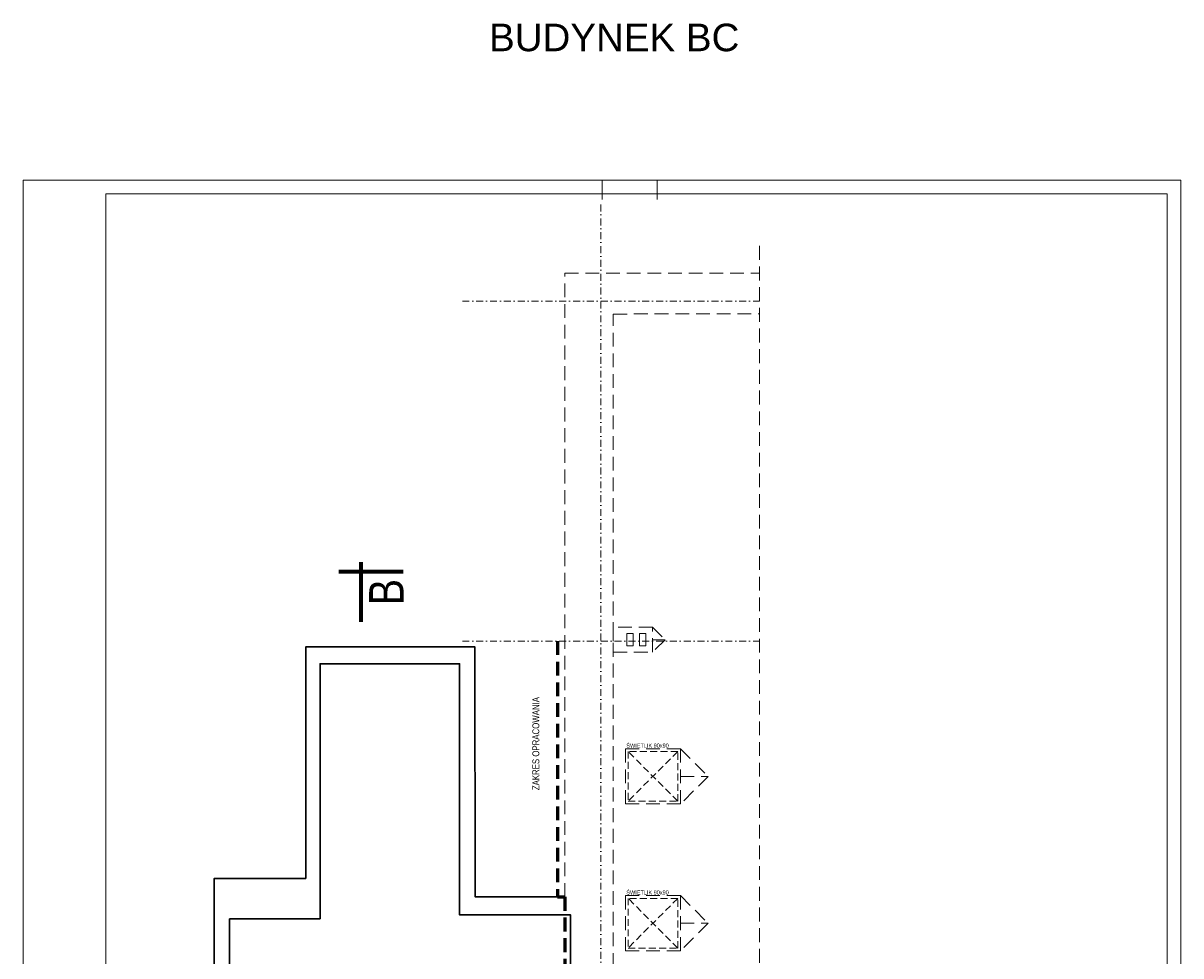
# Model space of a CAD drawing. Header units: millimetres. Extents: x 8938 to 20994, y -2610 to 711.
# Tile 3 of 3: x 8938 to 11038, y -981 to 711. Entities that reach past the tile are written whole.
import ezdxf
from ezdxf.enums import TextEntityAlignment as Align

# ---------------------------------------------------------------- set-up
doc = ezdxf.new("R2010")
doc.units = ezdxf.units.MM
for name, pattern in [('DASHDOT', [1, 0.5, -0.25, 0, -0.25]), ('DASHED', [0.75, 0.5, -0.25]), ('DASHEDX2', [1.5, 1, -0.5])]:
    doc.linetypes.add(name, pattern=pattern)
for name, color, linetype, lineweight in [('BA_txs', 2, 'Continuous', 18), ('Hp', 1, 'Continuous', 18), ('M_Ramki do druku', 7, 'Continuous', 18), ('M_Ramki markery', 1, 'Continuous', 18), ('M_Ramki rysunków', 2, 'Continuous', 18), ('PG_OSIE', 1, 'DASHDOT', 18), ('PG_PRZERYWANE_ŚREDNIE', 1, 'DASHEDX2', 18), ('PG_WIDOKOWE_CIENKIE', 1, 'Continuous', 18), ('PG_ŚWIETLIKI', 1, 'DASHED', 18), ('Wymiarowa zewnętrzna', 50, 'Continuous', 18)]:
    doc.layers.add(name, color=color, linetype=linetype, lineweight=lineweight)
doc.styles.add('BIKTC', font='bikromsw.shx', dxfattribs={"width": 0.8})
doc.styles.add('BIKTS', font='bikromsw.shx', dxfattribs={"width": 0.85})
doc.styles.get("Standard").update_dxf_attribs({"font": 'arial.ttf'})

# ---------------------------------------------------------------- blocks, each defined once
blk = doc.blocks.new('A$Cb1a75cff')
at = {"layer": 'PG_ŚWIETLIKI', "ltscale": 25}
for p, q in [((90, 90), (0, 90)), ((0, 90), (0, 0)), ((90, 90), (0, 0)), ((0, 90), (90, 0)), ((90, 0), (90, 90)), ((0, 0), (90, 0))]:
    blk.add_line(p, q, dxfattribs=at)
at = {"layer": 'Hp', "style": 'BIKTC', "width": 0.8}
blk.add_text('ŚWIETLIK 90x90', height=7.5, rotation=90, dxfattribs=at).set_placement((-4.8, 35.2), align=Align.BOTTOM_CENTER)
blk = doc.blocks.new('mcadram')
at = {"color": 0, "linetype": 'ByBlock'}
for points in [[(-11.21, 0), (-11.21, 11.21), (0, 11.21), (0, 0)], [(-6.78, 2.37), (-10.13, 2.37), (-10.13, 4.43), (-7.84, 5.67), (-10.13, 6.89), (-10.13, 8.96), (-6.78, 8.96), (-6.78, 7.68), (-9.42, 7.68), (-6.78, 6.32), (-6.78, 5), (-9.42, 3.65), (-6.78, 3.65)], [(-1.88, 7.19), (-4.38, 7.19), (-4.38, 7.71), (-4.37, 8.06), (-4.35, 8.34), (-4.32, 8.53), (-4.28, 8.69), (-4.22, 8.83), (-4.14, 8.96), (-4.02, 9.1), (-3.88, 9.22), (-3.72, 9.32), (-3.54, 9.39), (-3.34, 9.43), (-3.13, 9.44), (-2.91, 9.43), (-2.72, 9.39), (-2.54, 9.32), (-2.38, 9.22), (-2.23, 9.1), (-2.11, 8.96), (-2.04, 8.83), (-1.98, 8.7), (-1.93, 8.55), (-1.9, 8.36), (-1.89, 8.12), (-1.88, 7.83), (-1.88, 7.71)], [(-2.44, 7.87), (-2.44, 7.98), (-2.46, 8.22), (-2.51, 8.42), (-2.6, 8.57), (-2.74, 8.67), (-2.91, 8.73), (-3.13, 8.75), (-3.34, 8.73), (-3.52, 8.67), (-3.65, 8.56), (-3.74, 8.42), (-3.8, 8.22), (-3.82, 7.98), (-3.82, 7.86)], [(-1.88, 4.16), (-4.38, 5.02), (-4.38, 5.87), (-1.88, 6.73), (-1.88, 6.06), (-2.33, 5.93), (-2.33, 4.96), (-1.88, 4.83)], [(-2.81, 5.11), (-2.81, 5.79), (-3.64, 5.53), (-3.67, 5.52), (-3.71, 5.51), (-3.76, 5.5), (-3.82, 5.49), (-3.89, 5.47), (-3.97, 5.45), (-3.91, 5.43), (-3.85, 5.42), (-3.8, 5.4), (-3.74, 5.39), (-3.69, 5.38), (-3.64, 5.36)], [(-4.28, 3.85), (-3.53, 3.85), (-3.63, 3.75), (-3.7, 3.66), (-3.76, 3.57), (-3.8, 3.47), (-3.83, 3.37), (-3.83, 3.27), (-3.81, 3.09), (-3.75, 2.93), (-3.63, 2.8), (-3.49, 2.7), (-3.31, 2.64), (-3.11, 2.62), (-2.92, 2.64), (-2.76, 2.7), (-2.61, 2.8), (-2.5, 2.94), (-2.44, 3.09), (-2.42, 3.27), (-2.42, 3.38), (-2.45, 3.47), (-2.49, 3.57), (-2.55, 3.66), (-2.62, 3.76), (-2.72, 3.85), (-1.97, 3.85), (-1.92, 3.74), (-1.89, 3.63), (-1.85, 3.53), (-1.83, 3.42), (-1.82, 3.31), (-1.82, 3.2), (-1.82, 3.07), (-1.84, 2.94), (-1.86, 2.82), (-1.9, 2.71), (-1.95, 2.61), (-2.01, 2.51), (-2.15, 2.33), (-2.3, 2.19), (-2.48, 2.08), (-2.68, 2), (-2.89, 1.95), (-3.12, 1.93), (-3.31, 1.94), (-3.48, 1.97), (-3.65, 2.03), (-3.8, 2.1), (-3.94, 2.19), (-4.07, 2.31), (-4.18, 2.43), (-4.27, 2.56), (-4.34, 2.71), (-4.39, 2.86), (-4.42, 3.03), (-4.43, 3.2), (-4.43, 3.31), (-4.42, 3.42), (-4.4, 3.53), (-4.37, 3.63), (-4.33, 3.74)]]:
    blk.add_lwpolyline(points, close=True, dxfattribs=at)
blk.add_lwpolyline([(-5.6, 0.82), (-5.6, 10.39)], dxfattribs=at)
blk = doc.blocks.new('mplotram')
at = {"color": 0, "linetype": 'ByBlock', "lineweight": -2}
for points in [[(-11.21, 0), (-11.21, 11.21), (0, 11.21), (0, 0)], [(-6.78, 2.37), (-10.13, 2.37), (-10.13, 4.43), (-7.84, 5.67), (-10.13, 6.89), (-10.13, 8.96), (-6.78, 8.96), (-6.78, 7.68), (-9.42, 7.68), (-6.78, 6.32), (-6.78, 5), (-9.42, 3.65), (-6.78, 3.65)], [(-1.88, 8.66), (-3.72, 8.66), (-3.72, 8.12), (-4.29, 8.12), (-4.29, 9.86), (-3.72, 9.86), (-3.72, 9.32), (-1.88, 9.32)], [(-3.08, 7.96), (-2.91, 7.95), (-2.75, 7.92), (-2.59, 7.87), (-2.45, 7.79), (-2.31, 7.7), (-2.19, 7.59), (-2.08, 7.46), (-1.99, 7.32), (-1.91, 7.17), (-1.86, 7.01), (-1.83, 6.84), (-1.82, 6.67), (-1.83, 6.5), (-1.86, 6.34), (-1.91, 6.18), (-1.99, 6.02), (-2.08, 5.89), (-2.19, 5.76), (-2.31, 5.65), (-2.45, 5.55), (-2.6, 5.48), (-2.75, 5.42), (-2.91, 5.39), (-3.08, 5.38), (-3.25, 5.39), (-3.41, 5.42), (-3.57, 5.48), (-3.72, 5.55), (-3.85, 5.65), (-3.98, 5.76), (-4.09, 5.89), (-4.18, 6.02), (-4.25, 6.18), (-4.31, 6.34), (-4.34, 6.5), (-4.35, 6.67), (-4.34, 6.84), (-4.31, 7.01), (-4.25, 7.17), (-4.18, 7.32), (-4.09, 7.46), (-3.98, 7.59), (-3.85, 7.7), (-3.72, 7.79), (-3.57, 7.87), (-3.41, 7.92), (-3.25, 7.95)], [(-1.88, 3.74), (-4.29, 3.74), (-4.29, 4.4), (-2.44, 4.4), (-2.44, 5.22), (-1.88, 5.22)], [(-2.37, 6.67), (-2.4, 6.84), (-2.46, 7), (-2.57, 7.12), (-2.72, 7.22), (-2.89, 7.28), (-3.08, 7.3), (-3.27, 7.28), (-3.44, 7.22), (-3.59, 7.12), (-3.7, 6.99), (-3.77, 6.84), (-3.79, 6.67), (-3.77, 6.5), (-3.7, 6.35), (-3.59, 6.22), (-3.44, 6.12), (-3.27, 6.06), (-3.08, 6.04), (-2.89, 6.06), (-2.72, 6.12), (-2.57, 6.22), (-2.46, 6.35), (-2.39, 6.5)], [(-1.88, 2.22), (-1.88, 1.6), (-4.29, 1.6), (-4.29, 2.29), (-4.29, 2.53), (-4.28, 2.72), (-4.26, 2.86), (-4.22, 2.96), (-4.18, 3.05), (-4.12, 3.14), (-4.04, 3.22), (-3.95, 3.29), (-3.84, 3.34), (-3.73, 3.38), (-3.61, 3.4), (-3.47, 3.41), (-3.34, 3.4), (-3.21, 3.38), (-3.09, 3.34), (-2.99, 3.29), (-2.9, 3.22), (-2.82, 3.14), (-2.78, 3.06), (-2.74, 2.98), (-2.71, 2.89), (-2.69, 2.78), (-2.68, 2.64), (-2.68, 2.45), (-2.68, 2.34), (-2.68, 2.22)], [(-3.21, 2.22), (-3.21, 2.34), (-3.21, 2.49), (-3.24, 2.6), (-3.27, 2.68), (-3.33, 2.73), (-3.4, 2.76), (-3.49, 2.77), (-3.59, 2.76), (-3.66, 2.73), (-3.71, 2.68), (-3.75, 2.6), (-3.77, 2.49), (-3.77, 2.35), (-3.77, 2.22)]]:
    blk.add_lwpolyline(points, close=True, dxfattribs=at)
blk.add_lwpolyline([(-5.6, 0.82), (-5.6, 10.39)], dxfattribs=at)
blk = doc.blocks.new('mcad_logo_ram')
at = {"layer": 'M_Ramki rysunków', "color": 0, "linetype": 'ByBlock', "lineweight": -2, "rotation": 270}
for name, p in [('mcadram', (0, 0)), ('mplotram', (12.71, 0))]:
    blk.add_blockref(name, p, dxfattribs=at)
blk = doc.blocks.new('Znacznik_narozny')
at = {"layer": 'M_Ramki do druku', "lineweight": -2}
blk.add_lwpolyline([(0, -20), (0, 0), (20, 0)], dxfattribs=at)
blk = doc.blocks.new('*U108')
at = {"layer": 'M_Ramki do druku'}
for p, q in [((210, 594), (210, 589)), ((230, 594), (230, 589)), ((210, 5), (210, 0)), ((230, 5), (230, 0))]:
    blk.add_line(p, q, dxfattribs=at)
at = {"layer": 'M_Ramki do druku', "lineweight": -2}
blk.add_line((30, 297), (0, 297), dxfattribs=at)
at = {"layer": 'M_Ramki markery'}
for p, q in [((210, 589), (210, 587)), ((230, 589), (230, 587)), ((30, 297), (32, 297)), ((210, 7), (210, 5)), ((230, 7), (230, 5))]:
    blk.add_line(p, q, dxfattribs=at)
at = {"layer": 'M_Ramki rysunków'}
blk.add_lwpolyline([(30, 5), (30, 589), (415, 589), (415, 5)], close=True, dxfattribs=at)
at = {"layer": 'M_Ramki do druku', "lineweight": -2}
blk.add_blockref('Znacznik_narozny', (0, 594), dxfattribs=at)
at = {"layer": 'M_Ramki do druku', "lineweight": -2, "xscale": -1}
blk.add_blockref('Znacznik_narozny', (420, 594), dxfattribs=at)
at = {"layer": 'M_Ramki do druku', "lineweight": -2, "xscale": -1, "rotation": 180}
blk.add_blockref('Znacznik_narozny', (0, 0), dxfattribs=at)
at = {"layer": 'M_Ramki do druku', "lineweight": -2, "rotation": 180}
blk.add_blockref('Znacznik_narozny', (420, 0), dxfattribs=at)
at = {"layer": 'M_Ramki rysunków', "color": 0, "linetype": 'ByBlock', "lineweight": -2, "rotation": 90}
blk.add_blockref('mcad_logo_ram', (30, 5), dxfattribs=at)

msp = doc.modelspace()

# ---------------------------------------------------------------- linework, layer by layer
at = {"layer": 'Defpoints', "color": 18, "lineweight": 18, "true_color": 0x000000}
msp.add_lwpolyline([(8938.5, 426.2), (11038.5, 426.2), (11038.5, -1058.8), (8938.5, -1058.8)], close=True, dxfattribs=at)
at = {"layer": 'PG_OSIE', "color": 18, "ltscale": 25, "true_color": 0x000000}
for points in [[(9986.5, 381.8), (9986.5, -2402.6)], [(9735.3, 206.7), (10274, 206.7)], [(9735.3, -409.8), (10274, -409.8)]]:
    msp.add_lwpolyline(points, dxfattribs=at)
at = {"layer": 'PG_PRZERYWANE_ŚREDNIE', "color": 18, "linetype": 'DASHED', "lineweight": 0, "ltscale": 50, "true_color": 0x000000}
for points in [[(10274, 306.9), (10274, -2363.9)], [(9907.8, -873.8), (9921, -873.8), (9921, 257.2), (10274, 257.2)], [(10274, -2200.3), (10009, -2200.6), (10009, 183.4), (10274, 183.7)], [(10080, -384.8), (10103, -407.3), (10080, -429.8)], [(10080, -407.3), (10103, -407.3)], [(10130.9, -605.1), (10180.9, -655.1), (10130.9, -705.1)], [(10130.9, -655.1), (10180.9, -655.1)], [(10130.9, -871.5), (10180.9, -921.5), (10130.9, -971.5)], [(10130.9, -921.5), (10180.9, -921.5)]]:
    msp.add_lwpolyline(points, dxfattribs=at)
for points in [[(10080, -384.8), (10009, -384.8), (10009, -429.8), (10080, -429.8)], [(10033.5, -396.3), (10044.8, -396.3), (10044.8, -418.3), (10033.5, -418.3)], [(10056.8, -396.3), (10068, -396.3), (10068, -418.3), (10056.8, -418.3)], [(10030.9, -605.1), (10130.9, -605.1), (10130.9, -705.1), (10030.9, -705.1)], [(10030.9, -871.5), (10130.9, -871.5), (10130.9, -971.5), (10030.9, -971.5)]]:
    msp.add_lwpolyline(points, close=True, dxfattribs=at)
at = {"layer": 'PG_PRZERYWANE_ŚREDNIE', "color": 18, "lineweight": 60, "ltscale": 25, "true_color": 0x000000}
msp.add_lwpolyline([(9907.8, -409.8), (9907.8, -873.8), (9921, -873.8), (9921, -1860)], dxfattribs=at)
at = {"layer": 'PG_WIDOKOWE_CIENKIE', "color": 18, "lineweight": 70, "true_color": 0x000000}
for p, q in [((9551.1, -266.6), (9551.1, -374.6)), ((9627.6, -284.1), (9511.1, -284.1))]:
    msp.add_line(p, q, dxfattribs=at)
at = {"layer": 'Wymiarowa zewnętrzna', "color": 18, "lineweight": 30, "true_color": 0x000000}
for points in [[(9921, -873.8), (9758.5, -873.8), (9758, -420.5), (9451, -420.5), (9451, -840.3), (9285, -840.3), (9285, -1639.8), (9931.5, -1639.8)], [(9313, -913.3), (9477, -913.3), (9477, -450.8), (9730, -450.8), (9730, -906.3), (9931.5, -906.3), (9931.5, -1587.8), (9313, -1587.8), (9313, -913.3)]]:
    msp.add_lwpolyline(points, dxfattribs=at)

# ---------------------------------------------------------------- block references
at = {"layer": 'M_Ramki do druku', "color": 18, "true_color": 0x000000, "xscale": 5, "yscale": 5, "zscale": 5}
msp.add_blockref('*U108', (8938.5, -2543.8), dxfattribs=at)
at = {"layer": 'PG_PRZERYWANE_ŚREDNIE', "color": 18, "linetype": 'DASHED', "lineweight": 0, "ltscale": 50, "true_color": 0x000000, "rotation": 270}
for p in [(10035.9, -610.1), (10035.9, -876.5)]:
    msp.add_blockref('A$Cb1a75cff', p, dxfattribs=at)

# ---------------------------------------------------------------- texts
at = {"layer": 'BA_txs', "color": 18, "true_color": 0x000000, "style": 'BIKTS', "width": 0.85}
for s, height, p in [('B', 62.5, (9628.6, -344.6)), ('ZAKRES OPRACOWANIA', 12.5, (9874.7, -680.2))]:
    msp.add_text(s, height=height, rotation=90, dxfattribs=at).set_placement(p)
at = {"layer": 'BA_txs', "color": 18, "true_color": 0x000000, "insert": (9783.6, 710), "char_height": 50, "attachment_point": 1}
msp.add_mtext_dynamic_manual_height_columns('BUDYNEK BC ', width=2501.992, gutter_width=12.5, heights=[0], dxfattribs=at)

doc.saveas('drawing.dxf')
